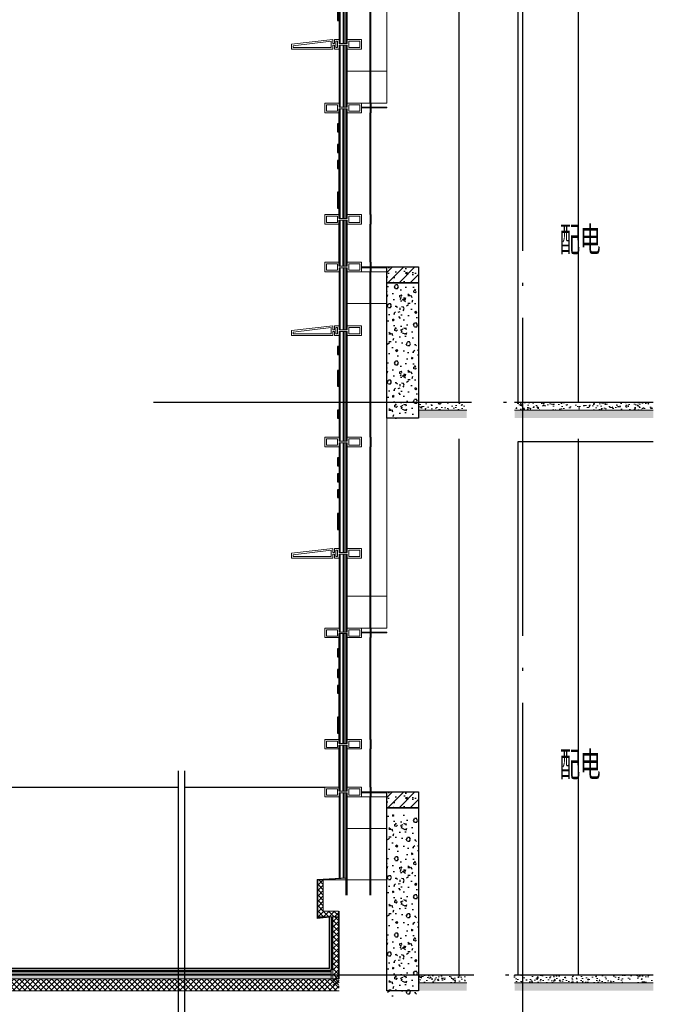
# Model space of a CAD drawing. Extents: x 1147314 to 1218578, y -272074 to -241968.
# Tile 13 of 47: x 1167941 to 1171926, y -262801 to -256612. Entities that reach past the tile are written whole.
import ezdxf

# ---------------------------------------------------------------- set-up
doc = ezdxf.new("R2010")
doc.units = 0
doc.header["$LTSCALE"] = 1000
doc.header["$MEASUREMENT"] = 0
doc.linetypes.add('230303生产综合楼-平面图_t8$0$DOTE', pattern=[2.42, 2, -0.2, 0.02, -0.2])
doc.linetypes.add('DASH', pattern=[0.35, 0.25, -0.1])
for name, color, linetype in [('A-DOOR-FIRE', 4, 'Continuous'), ('A-SECT-SURF', 6, 'Continuous'), ('A-看线', 115, 'Continuous'), ('DIM_SYMB', 3, 'Continuous'), ('DOTE', 1, 'Continuous'), ('LY_MC_section A', 140, 'Continuous'), ('PUB_HATCH', 8, 'Continuous'), ('PUB_TEXT', 7, 'Continuous'), ('SURFACE', 6, 'Continuous'), ('WALL', 255, 'Continuous'), ('墙身保温', 21, 'Continuous'), ('墙身抹灰', 6, 'Continuous')]:
    doc.layers.add(name, color=color, linetype=linetype)
for name, color, linetype, lineweight in [('A-WALL-INSL', 241, 'Continuous', 0), ('WALL-CURT-GLAZ', 120, 'Continuous', 0), ('WALL-CURT-METL', 211, 'Continuous', 0), ('墙身分层线', 253, 'Continuous', 18)]:
    doc.layers.add(name, color=color, linetype=linetype, lineweight=lineweight)
doc.styles.add('_TCH_DIM', font='SIMPLEX', dxfattribs={"bigfont": 'GBCBIG'})

# ---------------------------------------------------------------- blocks, each defined once
blk = doc.blocks.new('A$C38d1714a')
at = {"layer": 'A-WALL-INSL'}
blk.add_lwpolyline([(0, 0), (250, 0), (250, -200), (0, -200)], close=True, dxfattribs=at)
blk = doc.blocks.new('A$C37e4a2ef')
at = {"layer": 'A-看线'}
for points in [[(196, -60), (196, 0)], [(200, -60), (200, 0)]]:
    blk.add_lwpolyline(points, dxfattribs=at)
at = {"layer": 'WALL-CURT-METL'}
for points in [[(140, -60), (50, -60), (50, -35), (0, -35), (0, -60), (-30, -60), (-30, -35), (-40, -35), (-40, -60), (-300, -60), (-300, -30), (-40, 0), (-40, -25), (-30, -25), (-30, 0), (0, 0), (0, -25), (50, -25), (50, 0), (140, 0)], [(-50, -50), (-50, -11.2), (-290, -38.9), (-290, -50)], [(-20, -10), (-10, -10), (-10, -50), (-20, -50)], [(130, -25), (130, -10), (60, -10), (60, -50), (130, -50)]]:
    blk.add_lwpolyline(points, close=True, dxfattribs=at)
blk = doc.blocks.new('A$C42b86bd6')
at = {"layer": 'A-看线'}
for points in [[(286, 0), (286, -60)], [(290, 0), (290, -60)]]:
    blk.add_lwpolyline(points, dxfattribs=at)
at = {"layer": 'WALL-CURT-METL'}
for points in [[(230, -60), (230, 0), (140, 0), (140, -25), (90, -25), (90, 0), (0, 0), (0, -60), (90, -60), (90, -35), (140, -35), (140, -60)], [(80, -25), (80, -10), (10, -10), (10, -50), (80, -50)], [(220, -50), (220, -10), (150, -10), (150, -35), (150, -50)]]:
    blk.add_lwpolyline(points, close=True, dxfattribs=at)
blk = doc.blocks.new('A$Cb5ae1680')
at = {"layer": 'A-看线'}
for points in [[(44, 0), (44, 690)], [(50, 0), (50, 690)], [(196, 25), (196, 665)], [(200, 25), (200, 665)]]:
    blk.add_lwpolyline(points, dxfattribs=at)
at = {"layer": 'LY_MC_section A'}
for points in [[(0, 0), (0, 690)], [(6, 0), (6, 690)], [(25, 0), (25, 690)], [(31, 0), (31, 690)]]:
    blk.add_lwpolyline(points, dxfattribs=at)
blk = doc.blocks.new('A$C071d96ed')
at = {"layer": 'A-看线'}
for points in [[(44, -690), (44, 0)], [(50, -690), (50, 0)], [(196, -665), (196, -25)], [(200, -665), (200, -25)]]:
    blk.add_lwpolyline(points, dxfattribs=at)
at = {"layer": 'WALL-CURT-GLAZ'}
for p, q in [((0, -690), (0, 0)), ((6, -690), (6, 0)), ((25, -690), (25, 0)), ((31, -690), (31, 0))]:
    blk.add_line(p, q, dxfattribs=at)
blk = doc.blocks.new('A$C827e71c0')
at = {"layer": 'A-DOOR-FIRE'}
blk.add_blockref('A$C42b86bd6', (-90, 0), dxfattribs=at)
blk = doc.blocks.new('A$C676a9bbe')
at = {"layer": 'PUB_HATCH'}
h = blk.add_hatch(dxfattribs=at)
h.set_pattern_fill('加气混凝土', color=256, scale=10, style=0)
h.set_pattern_definition([(0, (-1151356.99, 220505.91), (60, 120), [0, -120]), (0, (-1151427.19, 220489.71), (60, 120), [0, -120]), (0, (-1151388.19, 220488.51), (60, 120), [0, -120]), (0, (-1151345.59, 220523.91), (60, 120), [0, -120]), (0, (-1151395.39, 220482.51), (60, 120), [0, -120]), (0, (-1151333.59, 220599.51), (60, 120), [0, -120]), (0, (-1151370.19, 220589.91), (60, 120), [0, -120]), (0, (-1151350.99, 220574.91), (60, 120), [0, -120]), (0, (-1151448.79, 220572.51), (60, 120), [0, -120]), (0, (-1151389.99, 220567.11), (60, 120), [0, -120]), (0, (-1151412.79, 220536.51), (60, 120), [0, -120]), (0, (-1151411.59, 220491.51), (60, 120), [0, -120]), (0, (-1151366.59, 220486.71), (60, 120), [0, -120]), (0, (-1151333.59, 220539.51), (60, 120), [0, -120]), (0, (-1151445.79, 220520.91), (60, 120), [0, -120]), (0, (-1151435.59, 220541.31), (60, 120), [0, -120]), (0, (-1151388.79, 220532.91), (60, 120), [0, -120]), (0, (-1151405.59, 220515.51), (60, 120), [0, -120]), (0, (-1151415.19, 220555.11), (60, 120), [0, -120]), (0, (-1151400.19, 220600.11), (60, 120), [0, -120]), (0, (-1151440.99, 220495.71), (60, 120), [0, -120]), (0, (-1151374.99, 220575.51), (60, 120), [0, -120]), (0, (-1151430.79, 220577.31), (60, 120), [0, -120]), (0, (-1151440.39, 220592.91), (60, 120), [0, -120]), (130.601294, (-1151340.961, 220561.941), (-299.999996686, 360.000001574), [5.268311, -2207.4222]), (18.4349488, (-1151349.532, 220564.227), (299.9999989, 119.9999991), [5.421048, -753.52558]), (90, (-1151349.53, 220559.084), (60, 120), [5.142857, -234.85713]), (161.565051, (-1151344.39, 220557.37), (-300.0000015, 119.99999105), [5.421048, -753.52558]), (53.1301023, (-1151344.39, 220557.37), (60.0000001, 119.99999994), [5.714286, -594.2857]), (135, (-1151339.82, 220496.227), (-60.0000073, 119.9999919), [4.848732, -334.56252]), (45, (-1151346.675, 220496.227), (59.9999996, 119.9999995), [4.848732, -334.56252]), (135, (-1151343.247, 220492.8), (-60.0000073, 119.9999919), [4.848732, -334.56252]), (45, (-1151343.247, 220492.8), (59.9999996, 119.9999995), [4.848732, -334.56252]), (116.565051, (-1151397.53, 220576.8), (-1e-05, 239.999993), [6.388765, -127.7753]), (180, (-1151400.39, 220582.51), (-60, 120), [6.857143, -113.14285]), (63.434949, (-1151410.1, 220576.8), (5e-07, 239.999999), [6.388765, -127.7753]), (116.565051, (-1151407.25, 220571.08), (-1e-05, 239.999993), [6.388765, -127.7753]), (0, (-1151407.25, 220571.08), (60, 120), [6.857143, -113.14285]), (63.434949, (-1151400.39, 220571.08), (5e-07, 239.999999), [6.388765, -127.7753]), (107.102728, (-1151352.3894, 220536.2266), (-179.999993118, 600.000000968), [7.772269, -3256.5805]), (143.972626, (-1151354.675, 220543.655), (-1139.99998555, 839.99999905), [7.772269, -1624.404]), (180, (-1151360.96, 220548.23), (-60, 120), [7.428571, -112.57142]), (36.0273733, (-1151374.675, 220543.655), (1139.999991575, 839.999990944), [7.772269, -1624.404]), (71.5650511, (-1151376.96, 220536.798), (180.00000092, 599.99999897), [7.228063, -751.71856]), (107.102728, (-1151374.675, 220529.3694), (-179.999993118, 600.000000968), [7.772269, -3256.5805]), (143.972626, (-1151368.389, 220524.798), (-1139.99998555, 839.99999905), [7.772269, -1624.404]), (0, (-1151368.39, 220524.8), (60, 120), [7.428571, -112.57142]), (36.0273733, (-1151360.961, 220524.798), (1139.999991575, 839.999990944), [7.772269, -1624.404]), (71.5650511, (-1151354.675, 220529.37), (180.00000092, 599.99999897), [7.228063, -751.71856]), (150.255118, (-1151351.247, 220592.227), (-180.00000043, 119.99999851), [4.607004, -962.86392]), (90, (-1151355.247, 220589.94), (60, 120), [4.571429, -235.42855]), (29.7448813, (-1151355.247, 220589.941), (180.0000001, 119.99999944), [4.607004, -962.86392]), (116.565051, (-1151379.25, 220507.08), (-1e-05, 239.999993), [6.388765, -127.7753]), (168.690067, (-1151382.104, 220512.798), (-540.0000004, 119.99999699), [5.827451, -1217.9371]), (41.1859251, (-1151392.3894, 220509.941), (1499.999990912, 1319.999988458), [6.074369, -2545.1604]), (90, (-1151392.39, 220504.227), (60, 120), [5.714286, -234.2857]), (138.814074, (-1151387.818, 220500.2266), (-1499.999973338, 1320.000008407), [6.074369, -2545.1604]), (16.6992442, (-1151387.818, 220500.2266), (1979.999985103, 599.999993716), [5.96589, -2499.7075]), (60.9453959, (-1151382.1037, 220501.941), (59.99999984, 119.999998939), [5.883217, -2465.0679]), (109.983106, (-1151429.5323, 220557.3694), (-300.00000113, 839.999997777), [6.6884, -2802.4395]), (155.556045, (-1151431.818, 220563.655), (-780.000002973, 359.99999252), [6.904597, -2893.0263]), (24.4439547, (-1151444.3894, 220563.655), (780.00000039, 359.999998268), [6.904597, -2893.0263]), (70.0168934, (-1151446.675, 220557.3694), (300.000000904, 839.999997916), [6.6884, -2802.4395]), (109.983106, (-1151444.3894, 220551.0837), (-300.00000113, 839.999997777), [6.6884, -2802.4395]), (160.016893, (-1151438.104, 220548.798), (-300.00000018, 119.99999453), [6.6884, -1397.8755]), (19.9831065, (-1151438.104, 220548.798), (299.99999835, 119.99999981), [6.6884, -1397.8755]), (70.0168934, (-1151431.818, 220551.0837), (300.000000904, 839.999997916), [6.6884, -2802.4395]), (122.005383, (-1151384.961, 220546.512), (-60.00000805, 119.99999387), [5.390846, -1126.6868]), (18.4349488, (-1151392.96, 220549.37), (299.9999989, 119.9999991), [5.421048, -753.52558]), (90, (-1151392.96, 220544.227), (60, 120), [5.142857, -234.85713]), (161.565051, (-1151387.818, 220542.512), (-300.0000015, 119.99999105), [5.421048, -753.52558]), (54.4623222, (-1151387.818, 220542.512), (419.99999939, 599.9999991), [4.915614, -2059.6423]), (116.565051, (-1151419.82, 220517.37), (-1e-05, 239.999993), [6.388765, -127.7753]), (180, (-1151422.68, 220523.08), (-60, 120), [6.285714, -113.71428]), (59.0362434, (-1151432.389, 220517.369), (60.000000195, 119.99999942), [6.663946, -1392.7644]), (120.963756, (-1151428.961, 220511.655), (-60.0000082, 119.99999449), [6.663946, -1392.7644]), (0, (-1151428.96, 220511.66), (60, 120), [6.285714, -113.71428]), (63.434949, (-1151422.68, 220511.66), (5e-07, 239.999999), [6.388765, -127.7753])])
h.paths.add_polyline_path([(302.8, -100), (302.8, -50), (0, -50), (0, -100)])
h.paths.add_polyline_path([(602.8, -50), (602.8, -100), (1475.6, -100), (1475.6, -50)])
at = {"layer": '墙身分层线'}
h = blk.add_hatch(dxfattribs=at)
h.set_pattern_fill('混凝土', color=256, scale=10)
h.set_pattern_definition([(50, (-1151392.39, 220542.51), (71.7260183, -6.2752135), [7.5, -82.5]), (355, (-1151392.39, 220542.51), (-13.8751334, 75.2192134), [6, -66]), (100.4514, (-1151386.41, 220541.99), (57.850938, 68.9439542), [6.374019, -70.114211]), (46.1842, (-1151392.39, 220562.51), (106.724105, -16.5519014), [11.25, -123.75]), (96.6356, (-1151383.5, 220561.13), (93.466271, 97.411787), [9.561029, -105.1713]), (351.1842, (-1151392.39, 220562.51), (93.466195, 97.41186), [9, -99]), (21, (-1151382.39, 220557.51), (59.6907052, -40.261889), [7.5, -82.5]), (326, (-1151382.39, 220557.51), (24.331533, 72.5150045), [6, -66]), (71.4514, (-1151377.415, 220554.16), (84.022263, 32.2530497), [6.374019, -70.114211]), (37.5, (-1151392.39, 220542.512), (1.21598553, 33.2893854), [0, -65.2, 0, -67, 0, -66.25]), (7.5, (-1151392.39, 220542.512), (26.3069537, 39.4411712), [0, -38.2, 0, -63.7, 0, -25.25]), (327.5, (-1151414.69, 220542.512), (53.3822436, -2.2554872), [0, -25, 0, -78, 0, -103.5]), (317.5, (-1151424.69, 220542.51), (58.318617, 10.0104982), [0, -32.5, 0, -51.8, 0, -73.5])])
h.paths.add_polyline_path([(602.8, 0), (602.8, -50), (1475.6, -50), (1475.6, 0)])
h.paths.add_polyline_path([(302.8, -50), (302.8, 0), (0, 0), (0, -50)])
at = {"layer": 'A-SECT-SURF'}
for points in [[(0, 0), (302.8, 0)], [(602.8, 0), (1475.6, 0)]]:
    blk.add_lwpolyline(points, dxfattribs=at)
at = {"layer": '墙身分层线'}
for p, q in [((302.8, -50), (0, -50)), ((1475.6, -50), (602.8, -50))]:
    blk.add_line(p, q, dxfattribs=at)

msp = doc.modelspace()

# ---------------------------------------------------------------- hatches: boundary and pattern name
at = {"layer": 'PUB_HATCH'}
h = msp.add_hatch(dxfattribs=at)
h.set_pattern_fill('钢筋混凝土', color=256, scale=20, style=0)
h.set_pattern_definition([(45, (-1035146.49, 111402.187), (-35.3553391, 35.3553391), []), (50, (-1035146.49, 111402.19), (143.4520365, -12.550427), [15, -165]), (355, (-1035146.49, 111402.19), (-27.750267, 150.438427), [12, -132]), (100.4514, (-1035134.53, 111401.14), (115.701876, 137.887908), [12.748038, -140.228422]), (46.1842, (-1035146.49, 111442.19), (213.44821, -33.103803), [22.5, -247.5]), (96.6356, (-1035128.7, 111439.43), (186.932541, 194.823574), [19.122058, -210.3426]), (351.1842, (-1035146.49, 111442.19), (186.93239, 194.82372), [18, -198]), (21, (-1035126.49, 111432.19), (119.3814104, -80.523778), [15, -165]), (326, (-1035126.49, 111432.19), (48.663066, 145.030009), [12, -132]), (71.4514, (-1035116.54, 111425.48), (168.044526, 64.506099), [12.748038, -140.228422]), (37.5, (-1035146.49, 111402.187), (2.4319711, 66.5787708), [0, -130.4, 0, -134, 0, -132.5]), (7.5, (-1035146.49, 111402.19), (52.6139075, 78.8823424), [0, -76.4, 0, -127.4, 0, -50.5]), (327.5, (-1035191.09, 111402.187), (106.7644872, -4.5109743), [0, -50, 0, -156, 0, -207]), (317.5, (-1035211.09, 111402.19), (116.637234, 20.0209965), [0, -65, 0, -103.6, 0, -147])])
h.paths.add_polyline_path([(1170250.3, -258166), (1170450.3, -258166), (1170450.3, -258266), (1170250.3, -258266)])
h = msp.add_hatch(dxfattribs=at)
h.set_pattern_fill('加气混凝土', color=256, scale=20, style=0)
h.set_pattern_definition([(0, (-1035075.69, 110927.49), (120, 240), [0, -240]), (0, (-1035216.09, 110895.09), (120, 240), [0, -240]), (0, (-1035138.09, 110892.69), (120, 240), [0, -240]), (0, (-1035052.89, 110963.49), (120, 240), [0, -240]), (0, (-1035152.49, 110880.69), (120, 240), [0, -240]), (0, (-1035028.89, 111114.69), (120, 240), [0, -240]), (0, (-1035102.09, 111095.49), (120, 240), [0, -240]), (0, (-1035063.69, 111065.49), (120, 240), [0, -240]), (0, (-1035259.29, 111060.69), (120, 240), [0, -240]), (0, (-1035141.69, 111049.89), (120, 240), [0, -240]), (0, (-1035187.29, 110988.69), (120, 240), [0, -240]), (0, (-1035184.89, 110898.69), (120, 240), [0, -240]), (0, (-1035094.89, 110889.09), (120, 240), [0, -240]), (0, (-1035028.89, 110994.69), (120, 240), [0, -240]), (0, (-1035253.29, 110957.49), (120, 240), [0, -240]), (0, (-1035232.89, 110998.29), (120, 240), [0, -240]), (0, (-1035139.29, 110981.49), (120, 240), [0, -240]), (0, (-1035172.89, 110946.69), (120, 240), [0, -240]), (0, (-1035192.09, 111025.89), (120, 240), [0, -240]), (0, (-1035162.09, 111115.89), (120, 240), [0, -240]), (0, (-1035243.69, 110907.09), (120, 240), [0, -240]), (0, (-1035111.69, 111066.69), (120, 240), [0, -240]), (0, (-1035223.29, 111070.29), (120, 240), [0, -240]), (0, (-1035242.49, 111101.49), (120, 240), [0, -240]), (130.601294, (-1035043.63, 111039.543), (-599.99999337, 720.00000315), [10.536622, -4414.8444]), (18.4349488, (-1035060.773, 111044.115), (599.9999978, 239.9999982), [10.842096, -1507.05116]), (90, (-1035060.77, 111033.83), (120, 240), [10.285714, -469.71426]), (161.565051, (-1035050.488, 111030.4), (-600.000003, 239.9999821), [10.842096, -1507.05116]), (53.1301023, (-1035050.49, 111030.4), (120.0000002, 239.9999999), [11.428572, -1188.5714]), (135, (-1035041.345, 110908.115), (-120.0000145, 239.9999838), [9.697464, -669.12504]), (45, (-1035055.06, 110908.115), (119.9999992, 239.999999), [9.697464, -669.12504]), (135, (-1035048.2, 110901.26), (-120.0000145, 239.9999838), [9.697464, -669.12504]), (45, (-1035048.2, 110901.26), (119.9999992, 239.999999), [9.697464, -669.12504]), (116.565051, (-1035156.77, 111069.26), (-2e-05, 479.999987), [12.77753, -255.5506]), (180, (-1035162.49, 111080.69), (-120, 240), [13.714286, -226.2857]), (63.434949, (-1035181.92, 111069.26), (1e-06, 479.999998), [12.77753, -255.5506]), (116.565051, (-1035176.2, 111057.83), (-2e-05, 479.999987), [12.77753, -255.5506]), (0, (-1035176.2, 111057.83), (120, 240), [13.714286, -226.2857]), (63.434949, (-1035162.49, 111057.83), (1e-06, 479.999998), [12.77753, -255.5506]), (107.102728, (-1035066.488, 110988.115), (-359.999986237, 1200.000001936), [15.544538, -6513.161]), (143.972626, (-1035071.06, 111002.972), (-2279.9999711, 1679.9999981), [15.544538, -3248.808]), (180, (-1035083.63, 111012.11), (-120, 240), [14.857142, -225.14284]), (36.0273733, (-1035111.06, 111002.972), (2279.99998315, 1679.99998189), [15.544538, -3248.808]), (71.5650511, (-1035115.63, 110989.258), (360.00000185, 1199.99999793), [14.456126, -1503.43712]), (107.102728, (-1035111.059, 110974.4005), (-359.999986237, 1200.000001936), [15.544538, -6513.161]), (143.972626, (-1035098.488, 110965.258), (-2279.9999711, 1679.9999981), [15.544538, -3248.808]), (0, (-1035098.49, 110965.26), (120, 240), [14.857142, -225.14284]), (36.0273733, (-1035083.63, 110965.258), (2279.99998315, 1679.99998189), [15.544538, -3248.808]), (71.5650511, (-1035071.06, 110974.4), (360.00000185, 1199.99999793), [14.456126, -1503.43712]), (150.255118, (-1035064.202, 111100.115), (-360.00000085, 239.99999703), [9.214008, -1925.72784]), (90, (-1035072.2, 111095.54), (120, 240), [9.142858, -470.8571]), (29.7448813, (-1035072.202, 111095.543), (360.0000002, 239.99999888), [9.214008, -1925.72784]), (116.565051, (-1035120.2, 110929.83), (-2e-05, 479.999987), [12.77753, -255.5506]), (168.690067, (-1035125.916, 110941.258), (-1080.0000008, 239.99999398), [11.654902, -2435.8742]), (41.1859251, (-1035146.488, 110935.543), (2999.999981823, 2639.999976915), [12.148738, -5090.3208]), (90, (-1035146.49, 110924.11), (120, 240), [11.428572, -468.5714]), (138.814074, (-1035137.345, 110916.115), (-2999.999946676, 2640.000016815), [12.148738, -5090.3208]), (16.6992442, (-1035137.345, 110916.115), (3959.999970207, 1199.99998743), [11.93178, -4999.415]), (60.9453959, (-1035125.916, 110919.543), (119.99999968, 239.99999788), [11.766434, -4930.1358]), (109.983106, (-1035220.773, 111030.401), (-600.00000226, 1679.999995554), [13.3768, -5604.879]), (155.556045, (-1035225.345, 111042.972), (-1560.000005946, 719.99998504), [13.809194, -5786.0526]), (24.4439547, (-1035250.488, 111042.972), (1560.00000078, 719.999996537), [13.809194, -5786.0526]), (70.0168934, (-1035255.059, 111030.401), (600.00000181, 1679.99999583), [13.3768, -5604.879]), (109.983106, (-1035250.488, 111017.829), (-600.00000226, 1679.999995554), [13.3768, -5604.879]), (160.016893, (-1035237.916, 111013.258), (-600.00000035, 239.99998907), [13.3768, -2795.751]), (19.9831065, (-1035237.916, 111013.258), (599.9999967, 239.99999962), [13.3768, -2795.751]), (70.0168934, (-1035225.345, 111017.829), (600.00000181, 1679.99999583), [13.3768, -5604.879]), (122.005383, (-1035131.63, 111008.686), (-120.0000161, 239.99998775), [10.781693, -2253.3736]), (18.4349488, (-1035147.63, 111014.4), (599.9999978, 239.9999982), [10.842096, -1507.05116]), (90, (-1035147.63, 111004.11), (120, 240), [10.285714, -469.71426]), (161.565051, (-1035137.345, 111000.686), (-600.000003, 239.9999821), [10.842096, -1507.05116]), (54.4623222, (-1035137.345, 111000.686), (839.99999878, 1199.9999982), [9.831228, -4119.2846]), (116.565051, (-1035201.34, 110950.4), (-2e-05, 479.999987), [12.77753, -255.5506]), (180, (-1035207.06, 110961.83), (-120, 240), [12.571428, -227.42856]), (59.0362434, (-1035226.488, 110950.4), (120.0000004, 239.99999884), [13.32789, -2785.5288]), (120.963756, (-1035219.63, 110938.972), (-120.0000164, 239.99998898), [13.32789, -2785.5288]), (0, (-1035219.63, 110938.97), (120, 240), [12.571428, -227.42856]), (63.434949, (-1035207.06, 110938.97), (1e-06, 479.999998), [12.77753, -255.5506])])
h.paths.add_polyline_path([(1170250.3, -258266), (1170450.3, -258266), (1170450.3, -259116), (1170250.3, -259116)])
h = msp.add_hatch(dxfattribs=at)
h.set_pattern_fill('钢筋混凝土', color=256, scale=20, style=0)
h.set_pattern_definition([(45, (-1035146.49, 108102.184), (-35.3553391, 35.3553391), []), (50, (-1035146.49, 108102.18), (143.4520365, -12.550427), [15, -165]), (355, (-1035146.49, 108102.18), (-27.750267, 150.438427), [12, -132]), (100.4514, (-1035134.53, 108101.14), (115.701876, 137.887908), [12.748038, -140.228422]), (46.1842, (-1035146.49, 108142.18), (213.44821, -33.103803), [22.5, -247.5]), (96.6356, (-1035128.7, 108139.43), (186.932541, 194.823574), [19.122058, -210.3426]), (351.1842, (-1035146.49, 108142.18), (186.93239, 194.82372), [18, -198]), (21, (-1035126.49, 108132.18), (119.3814104, -80.523778), [15, -165]), (326, (-1035126.49, 108132.18), (48.663066, 145.030009), [12, -132]), (71.4514, (-1035116.54, 108125.47), (168.044526, 64.506099), [12.748038, -140.228422]), (37.5, (-1035146.49, 108102.184), (2.4319711, 66.5787708), [0, -130.4, 0, -134, 0, -132.5]), (7.5, (-1035146.49, 108102.184), (52.6139075, 78.8823424), [0, -76.4, 0, -127.4, 0, -50.5]), (327.5, (-1035191.09, 108102.184), (106.7644872, -4.5109743), [0, -50, 0, -156, 0, -207]), (317.5, (-1035211.09, 108102.18), (116.637234, 20.0209965), [0, -65, 0, -103.6, 0, -147])])
h.paths.add_polyline_path([(1170250.3, -261466), (1170450.3, -261466), (1170450.3, -261566), (1170250.3, -261566)])
h = msp.add_hatch(dxfattribs=at)
h.set_pattern_fill('加气混凝土', color=256, scale=20, style=0)
h.set_pattern_definition([(0, (-1035075.7, 107332.48), (120, 240), [0, -240]), (0, (-1035216.1, 107300.08), (120, 240), [0, -240]), (0, (-1035138.1, 107297.68), (120, 240), [0, -240]), (0, (-1035052.9, 107368.48), (120, 240), [0, -240]), (0, (-1035152.5, 107285.68), (120, 240), [0, -240]), (0, (-1035028.9, 107519.68), (120, 240), [0, -240]), (0, (-1035102.1, 107500.48), (120, 240), [0, -240]), (0, (-1035063.7, 107470.48), (120, 240), [0, -240]), (0, (-1035259.3, 107465.68), (120, 240), [0, -240]), (0, (-1035141.7, 107454.88), (120, 240), [0, -240]), (0, (-1035187.3, 107393.68), (120, 240), [0, -240]), (0, (-1035184.9, 107303.68), (120, 240), [0, -240]), (0, (-1035094.9, 107294.08), (120, 240), [0, -240]), (0, (-1035028.9, 107399.68), (120, 240), [0, -240]), (0, (-1035253.3, 107362.48), (120, 240), [0, -240]), (0, (-1035232.9, 107403.28), (120, 240), [0, -240]), (0, (-1035139.3, 107386.48), (120, 240), [0, -240]), (0, (-1035172.9, 107351.68), (120, 240), [0, -240]), (0, (-1035192.1, 107430.88), (120, 240), [0, -240]), (0, (-1035162.1, 107520.88), (120, 240), [0, -240]), (0, (-1035243.7, 107312.08), (120, 240), [0, -240]), (0, (-1035111.7, 107471.68), (120, 240), [0, -240]), (0, (-1035223.3, 107475.28), (120, 240), [0, -240]), (0, (-1035242.5, 107506.48), (120, 240), [0, -240]), (130.601294, (-1035043.634, 107444.534), (-599.99999337, 720.00000315), [10.536622, -4414.8444]), (18.4349488, (-1035060.777, 107449.106), (599.9999978, 239.9999982), [10.842096, -1507.05116]), (90, (-1035060.78, 107438.82), (120, 240), [10.285714, -469.71426]), (161.565051, (-1035050.49, 107435.39), (-600.000003, 239.9999821), [10.842096, -1507.05116]), (53.1301023, (-1035050.49, 107435.39), (120.0000002, 239.9999999), [11.428572, -1188.5714]), (135, (-1035041.35, 107313.11), (-120.0000145, 239.9999838), [9.697464, -669.12504]), (45, (-1035055.06, 107313.11), (119.9999992, 239.999999), [9.697464, -669.12504]), (135, (-1035048.21, 107306.25), (-120.0000145, 239.9999838), [9.697464, -669.12504]), (45, (-1035048.21, 107306.25), (119.9999992, 239.999999), [9.697464, -669.12504]), (116.565051, (-1035156.78, 107474.25), (-2e-05, 479.999987), [12.77753, -255.5506]), (180, (-1035162.5, 107485.68), (-120, 240), [13.714286, -226.2857]), (63.434949, (-1035181.92, 107474.25), (1e-06, 479.999998), [12.77753, -255.5506]), (116.565051, (-1035176.2, 107462.82), (-2e-05, 479.999987), [12.77753, -255.5506]), (0, (-1035176.2, 107462.82), (120, 240), [13.714286, -226.2857]), (63.434949, (-1035162.5, 107462.82), (1e-06, 479.999998), [12.77753, -255.5506]), (107.102728, (-1035066.4915, 107393.106), (-359.999986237, 1200.000001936), [15.544538, -6513.161]), (143.972626, (-1035071.063, 107407.963), (-2279.9999711, 1679.9999981), [15.544538, -3248.808]), (180, (-1035083.63, 107417.1), (-120, 240), [14.857142, -225.14284]), (36.0273733, (-1035111.063, 107407.963), (2279.99998315, 1679.99998189), [15.544538, -3248.808]), (71.5650511, (-1035115.634, 107394.25), (360.00000185, 1199.99999793), [14.456126, -1503.43712]), (107.102728, (-1035111.063, 107379.3915), (-359.999986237, 1200.000001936), [15.544538, -6513.161]), (143.972626, (-1035098.492, 107370.249), (-2279.9999711, 1679.9999981), [15.544538, -3248.808]), (0, (-1035098.5, 107370.25), (120, 240), [14.857142, -225.14284]), (36.0273733, (-1035083.634, 107370.249), (2279.99998315, 1679.99998189), [15.544538, -3248.808]), (71.5650511, (-1035071.063, 107379.39), (360.00000185, 1199.99999793), [14.456126, -1503.43712]), (150.255118, (-1035064.206, 107505.106), (-360.00000085, 239.99999703), [9.214008, -1925.72784]), (90, (-1035072.2, 107500.53), (120, 240), [9.142858, -470.8571]), (29.7448813, (-1035072.206, 107500.534), (360.0000002, 239.99999888), [9.214008, -1925.72784]), (116.565051, (-1035120.2, 107334.82), (-2e-05, 479.999987), [12.77753, -255.5506]), (168.690067, (-1035125.92, 107346.249), (-1080.0000008, 239.99999398), [11.654902, -2435.8742]), (41.1859251, (-1035146.492, 107340.534), (2999.999981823, 2639.999976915), [12.148738, -5090.3208]), (90, (-1035146.49, 107329.1), (120, 240), [11.428572, -468.5714]), (138.814074, (-1035137.349, 107321.106), (-2999.999946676, 2640.000016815), [12.148738, -5090.3208]), (16.6992442, (-1035137.349, 107321.106), (3959.999970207, 1199.99998743), [11.93178, -4999.415]), (60.9453959, (-1035125.92, 107324.534), (119.99999968, 239.99999788), [11.766434, -4930.1358]), (109.983106, (-1035220.777, 107435.392), (-600.00000226, 1679.999995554), [13.3768, -5604.879]), (155.556045, (-1035225.349, 107447.963), (-1560.000005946, 719.99998504), [13.809194, -5786.0526]), (24.4439547, (-1035250.492, 107447.963), (1560.00000078, 719.999996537), [13.809194, -5786.0526]), (70.0168934, (-1035255.063, 107435.392), (600.00000181, 1679.99999583), [13.3768, -5604.879]), (109.983106, (-1035250.492, 107422.82), (-600.00000226, 1679.999995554), [13.3768, -5604.879]), (160.016893, (-1035237.92, 107418.249), (-600.00000035, 239.99998907), [13.3768, -2795.751]), (19.9831065, (-1035237.92, 107418.249), (599.9999967, 239.99999962), [13.3768, -2795.751]), (70.0168934, (-1035225.349, 107422.82), (600.00000181, 1679.99999583), [13.3768, -5604.879]), (122.005383, (-1035131.634, 107413.677), (-120.0000161, 239.99998775), [10.781693, -2253.3736]), (18.4349488, (-1035147.634, 107419.39), (599.9999978, 239.9999982), [10.842096, -1507.05116]), (90, (-1035147.63, 107409.1), (120, 240), [10.285714, -469.71426]), (161.565051, (-1035137.35, 107405.677), (-600.000003, 239.9999821), [10.842096, -1507.05116]), (54.4623222, (-1035137.349, 107405.677), (839.99999878, 1199.9999982), [9.831228, -4119.2846]), (116.565051, (-1035201.35, 107355.4), (-2e-05, 479.999987), [12.77753, -255.5506]), (180, (-1035207.06, 107366.82), (-120, 240), [12.571428, -227.42856]), (59.0362434, (-1035226.492, 107355.392), (120.0000004, 239.99999884), [13.32789, -2785.5288]), (120.963756, (-1035219.634, 107343.963), (-120.0000164, 239.99998898), [13.32789, -2785.5288]), (0, (-1035219.63, 107343.96), (120, 240), [12.571428, -227.42856]), (63.434949, (-1035207.06, 107343.96), (1e-06, 479.999998), [12.77753, -255.5506])])
h.paths.add_polyline_path([(1170250.3, -261606), (1170450.3, -261606), (1170451.7, -262756), (1170251.7, -262756)])
at = {"layer": '墙身保温'}
h = msp.add_hatch(dxfattribs=at)
h.set_pattern_fill('ANSI37', color=256, scale=15, style=0)
h.set_pattern_definition([(45, (0, 0), (-16.83798023, 16.83798023), []), (135, (0, 0), (-16.83798023, -16.83798023), [])])
h.paths.add_polyline_path([(1169850.3, -262216), (1169850.3, -262019), (1169815.3, -262019), (1169815.3, -262216), (1169815.3, -262251), (1169945.3, -262251), (1169945.3, -262216)])
h = msp.add_hatch(dxfattribs=at)
h.set_pattern_fill('ANSI37', color=256, scale=15, style=0)
h.set_pattern_definition([(45, (13482.907, -42205.29), (-16.83798023, 16.83798023), []), (135, (13482.907, -42205.29), (-16.83798023, -16.83798023), [])])
h.paths.add_polyline_path([(1169910.3, -262251), (1169945.3, -262251), (1169945.3, -262681), (1169910.3, -262681)])

# ---------------------------------------------------------------- linework, layer by layer
at = {"layer": 'A-WALL-INSL'}
for points in [[(1170150.3, -255816.1), (1170150.3, -256936.1), (1170250.3, -256936.1), (1170250.3, -255816.1)], [(1170250.3, -259016.1), (1170250.3, -258396.1), (1170150.3, -258396.1), (1170150.3, -259016.1)], [(1170150.3, -259016), (1170150.3, -260236), (1170250.3, -260236), (1170250.3, -259016)], [(1170250.3, -262116), (1170250.3, -261696), (1170150.3, -261696), (1170150.3, -262116)], [(1169850.3, -262116), (1169850.3, -262019)], [(1169850.3, -262019), (1170250.3, -262019)]]:
    msp.add_lwpolyline(points, dxfattribs=at)
at = {"layer": 'A-看线'}
for p, q in [((1171453.1, -256046), (1171453.1, -259016)), ((1171453.2, -259246), (1171453.2, -262616.1))]:
    msp.add_line(p, q, dxfattribs=at)
for points in [[(1170703.2, -256046), (1170703.2, -259016)], [(1169994.3, -257161.1), (1169994.3, -256771.1)], [(1170000.3, -257161.1), (1170000.3, -256771.1)], [(1170146.3, -257136.1), (1170146.3, -256796.1)], [(1170150.3, -257136.1), (1170150.3, -256796.1)], [(1169994.3, -258161.1), (1169994.3, -257871.1)], [(1170000.3, -258161.1), (1170000.3, -257871.1)], [(1170146.3, -258136.1), (1170146.3, -257896.1)], [(1170150.3, -258136.1), (1170150.3, -257896.1)], [(1169994.3, -258561.1), (1169994.3, -258171.1)], [(1170000.3, -258561.1), (1170000.3, -258171.1)], [(1170146.3, -258536.1), (1170146.3, -258196.1)], [(1170150.3, -258536.1), (1170150.3, -258196.1)], [(1169994.3, -259016.1), (1169994.3, -258571.1)], [(1170000.3, -259016.1), (1170000.3, -258571.1)], [(1170146.3, -259016.1), (1170146.3, -258596.1)], [(1170150.3, -259016.1), (1170150.3, -258596.1)], [(1169994.3, -259261), (1169994.3, -259016)], [(1170000.3, -259261), (1170000.3, -259016)], [(1170146.3, -259236), (1170146.3, -259016)], [(1170150.3, -259236), (1170150.3, -259016)], [(1170703.2, -259246), (1170703.2, -262616.1)], [(1169994.3, -260461), (1169994.3, -259971)], [(1170000.3, -260461), (1170000.3, -259971)], [(1170146.3, -260436), (1170146.3, -259996)], [(1170150.3, -260436), (1170150.3, -259996)], [(1169994.3, -261461), (1169994.3, -261171)], [(1170000.3, -261461), (1170000.3, -261171)], [(1170146.3, -261436), (1170146.3, -261196)], [(1170150.3, -261436), (1170150.3, -261196)], [(1165573.4, -261436), (1169860.3, -261436)], [(1169994.3, -262116), (1169994.3, -261471)], [(1170000.3, -262116), (1170000.3, -261471)], [(1170146.3, -262116), (1170146.3, -261496)], [(1170150.3, -262116), (1170150.3, -261496)], [(1169994.3, -262116), (1169994.3, -262116)], [(1169994.3, -262116), (1169994.3, -262116)], [(1170000.3, -262116), (1170000.3, -262116)], [(1170000.3, -262116), (1170000.3, -262116)]]:
    msp.add_lwpolyline(points, dxfattribs=at)
at = {"layer": 'DOTE', "linetype": '230303生产综合楼-平面图_t8$0$DOTE'}
msp.add_line((1171103.2, -243965.3), (1171103.2, -270637.6), dxfattribs=at)
for points in [[(1168783, -259016), (1171925.9, -259016)], [(1163956.8, -262616), (1171925.9, -262616)]]:
    msp.add_lwpolyline(points, dxfattribs=at)
at = {"layer": 'LY_MC_section A', "color": 41}
for points in [[(1169950.3, -256516.1), (1169940.3, -256516.1), (1169940.3, -256616.1), (1169950.3, -256616.1)], [(1169950.3, -257266.1), (1169940.3, -257266.1), (1169940.3, -257316.1), (1169950.3, -257316.1)], [(1169950.3, -257396.1), (1169940.3, -257396.1), (1169940.3, -257446.1), (1169950.3, -257446.1)], [(1169950.3, -257496.1), (1169940.3, -257496.1), (1169940.3, -257546.1), (1169950.3, -257546.1)], [(1169950.3, -257696.1), (1169940.3, -257696.1), (1169940.3, -257796.1), (1169950.3, -257796.1)], [(1169950.3, -258666.1), (1169940.3, -258666.1), (1169940.3, -258716.1), (1169950.3, -258716.1)], [(1169950.3, -258816.1), (1169940.3, -258816.1), (1169940.3, -258916.1), (1169950.3, -258916.1)], [(1169950.3, -259066), (1169940.3, -259066), (1169940.3, -259116), (1169950.3, -259116)], [(1169950.3, -259366), (1169940.3, -259366), (1169940.3, -259416), (1169950.3, -259416)], [(1169950.3, -259466), (1169940.3, -259466), (1169940.3, -259516), (1169950.3, -259516)], [(1169950.3, -259566), (1169940.3, -259566), (1169940.3, -259616), (1169950.3, -259616)], [(1169950.3, -259716), (1169940.3, -259716), (1169940.3, -259816), (1169950.3, -259816)], [(1169950.3, -260566), (1169940.3, -260566), (1169940.3, -260616), (1169950.3, -260616)], [(1169950.3, -260696), (1169940.3, -260696), (1169940.3, -260746), (1169950.3, -260746)], [(1169950.3, -260796), (1169940.3, -260796), (1169940.3, -260846), (1169950.3, -260846)], [(1169950.3, -260996), (1169940.3, -260996), (1169940.3, -261096), (1169950.3, -261096)]]:
    msp.add_lwpolyline(points, close=True, dxfattribs=at)
at = {"layer": 'LY_MC_section A'}
for points in [[(1169950.3, -258161.1), (1169950.3, -257871.1)], [(1169956.3, -258161.1), (1169956.3, -257871.1)], [(1169975.3, -258161.1), (1169975.3, -257871.1)], [(1169981.3, -258161.1), (1169981.3, -257871.1)], [(1169950.3, -261461), (1169950.3, -261171)], [(1169956.3, -261461), (1169956.3, -261171)], [(1169975.3, -261461), (1169975.3, -261171)], [(1169981.3, -261461), (1169981.3, -261171)]]:
    msp.add_lwpolyline(points, dxfattribs=at)
at = {"layer": 'WALL'}
for points in [[(1170250.3, -258166), (1170450.3, -258166), (1170450.3, -258266), (1170250.3, -258266)], [(1170250.3, -258266), (1170450.3, -258266), (1170450.3, -259116), (1170250.3, -259116)], [(1170250.3, -261466), (1170450.3, -261466), (1170450.3, -261566), (1170250.3, -261566)], [(1170250.3, -261566), (1170450.3, -261566), (1170450.3, -262716), (1170250.3, -262716)]]:
    msp.add_lwpolyline(points, close=True, dxfattribs=at)
at = {"layer": 'WALL-CURT-GLAZ'}
for p, q in [((1169950.3, -257161.1), (1169950.3, -256771.1)), ((1169956.3, -257161.1), (1169956.3, -256771.1)), ((1169975.3, -257161.1), (1169975.3, -256771.1)), ((1169981.3, -257161.1), (1169981.3, -256771.1)), ((1169950.3, -258561.1), (1169950.3, -258171.1)), ((1169956.3, -258561.1), (1169956.3, -258171.1)), ((1169975.3, -258561.1), (1169975.3, -258171.1)), ((1169981.3, -258561.1), (1169981.3, -258171.1)), ((1169950.3, -259016.1), (1169950.3, -258571.1)), ((1169956.3, -259016.1), (1169956.3, -258571.1)), ((1169975.3, -259016.1), (1169975.3, -258571.1)), ((1169981.3, -259016.1), (1169981.3, -258571.1)), ((1169950.3, -259261), (1169950.3, -259016)), ((1169956.3, -259261), (1169956.3, -259016)), ((1169975.3, -259261), (1169975.3, -259016)), ((1169981.3, -259261), (1169981.3, -259016)), ((1169950.3, -260461), (1169950.3, -259971)), ((1169956.3, -260461), (1169956.3, -259971)), ((1169975.3, -260461), (1169975.3, -259971)), ((1169981.3, -260461), (1169981.3, -259971)), ((1169950.3, -262009), (1169950.3, -261471)), ((1169956.3, -262008.6), (1169956.3, -261471)), ((1169975.3, -262007.5), (1169975.3, -261471)), ((1169981.3, -262007.2), (1169981.3, -261471))]:
    msp.add_line(p, q, dxfattribs=at)
for points in [[(1170090.3, -257161), (1170250.6, -257161), (1170250.6, -257166), (1170090.3, -257166)], [(1170146.3, -257166), (1170150.3, -257166), (1170150.3, -258166), (1170146.3, -258166)], [(1170090.6, -258166), (1170250.6, -258166), (1170250.6, -258171), (1170090.6, -258171)], [(1170090.3, -260461), (1170250.6, -260461), (1170250.6, -260466), (1170090.3, -260466)], [(1170146.3, -260466), (1170150.3, -260466), (1170150.3, -261466), (1170146.3, -261466)], [(1170090.6, -261466), (1170250.6, -261466), (1170250.6, -261471), (1170090.6, -261471)]]:
    msp.add_lwpolyline(points, close=True, dxfattribs=at)
for points in [[(1170000.3, -262006), (1169812.3, -262016), (1169812.3, -262261.6), (1169890.3, -262254.1)], [(1170000.3, -262009), (1169815.3, -262019), (1169815.3, -262258.2), (1169890.3, -262251)]]:
    msp.add_lwpolyline(points, dxfattribs=at)
at = {"layer": '墙身分层线'}
for p, q in [((1169945.3, -262641), (1169945.3, -262216)), ((1169950.3, -262641), (1169950.3, -262216)), ((1169900.3, -262641), (1169900.3, -262251)), ((1169910.3, -262641), (1169910.3, -262251))]:
    msp.add_line(p, q, dxfattribs=at)
msp.add_lwpolyline([(1169850.3, -262216), (1169850.3, -262019), (1169815.3, -262019), (1169815.3, -262216), (1169815.3, -262251), (1169945.3, -262251), (1169945.3, -262216)], close=True, dxfattribs=at)
at = {"layer": '墙身分层线', "color": 6, "linetype": 'DASH', "ltscale": 0.1, "const_width": 10}
msp.add_lwpolyline([(1169905.3, -262216), (1169905.3, -262216)], dxfattribs=at)
at = {"layer": '墙身抹灰'}
msp.add_line((1169890.3, -262576), (1169890.3, -262251), dxfattribs=at)
for points in [[(1171925.9, -256066), (1171073.2, -256066), (1171073.2, -259016)], [(1171925.9, -259266), (1171073.2, -259266), (1171073.2, -262616)]]:
    msp.add_lwpolyline(points, dxfattribs=at)

# ---------------------------------------------------------------- block references
at = {"layer": 'A-DOOR-FIRE'}
for name, p in [('A$C37e4a2ef', (1169950.3, -256736.1)), ('A$C42b86bd6', (1169860.3, -257136.1)), ('A$C37e4a2ef', (1169950.3, -258536.1)), ('A$C37e4a2ef', (1169950.3, -258536.1)), ('A$C827e71c0', (1169950.3, -259236)), ('A$C37e4a2ef', (1169950.3, -259936)), ('A$C42b86bd6', (1169860.3, -260436))]:
    msp.add_blockref(name, p, dxfattribs=at)
at = {"layer": 'DIM_SYMB'}
for p in [(1170450.3, -259016), (1170450.3, -262616.1)]:
    msp.add_blockref('A$C676a9bbe', p, dxfattribs=at)
at = {"layer": 'LY_MC_section A'}
for p in [(1169860.3, -257836.1), (1169860.3, -258136.1), (1169860.3, -261136), (1169860.3, -261436)]:
    msp.add_blockref('A$C42b86bd6', p, dxfattribs=at)
at = {"layer": 'SURFACE'}
for name, p in [('A$C071d96ed', (1169950.3, -256071.1)), ('A$C38d1714a', (1170000.3, -256936.1)), ('A$Cb5ae1680', (1169950.3, -257861.1)), ('A$C38d1714a', (1170000.3, -258196.1)), ('A$C071d96ed', (1169950.3, -259271)), ('A$C38d1714a', (1170000.3, -260236)), ('A$Cb5ae1680', (1169950.3, -261161)), ('A$C38d1714a', (1170000.3, -261496))]:
    msp.add_blockref(name, p, dxfattribs=at)

# ---------------------------------------------------------------- texts
at = {"layer": 'PUB_TEXT', "style": '_TCH_DIM'}
for p in [(1171337.2, -258088), (1171337.2, -261388)]:
    msp.add_text('配电', height=178.72, dxfattribs=at).set_placement(p)

# ---------------------------------------------------------------- next in the draw order: wipeouts: each hides what was drawn before it
msp.add_wipeout([(1168978.4, -261333.4), (1168978.4, -270852.7), (1168938.4, -270852.7), (1168938.4, -261333.4)]).dxf.layer = 'DIM_SYMB'

# ---------------------------------------------------------------- next in the draw order: hatches: boundary and pattern name
at = {"layer": 'PUB_HATCH'}
h = msp.add_hatch(dxfattribs=at)
h.set_pattern_fill('加气混凝土', color=256, scale=10, style=0)
h.set_pattern_definition([(0, (13091.75, -42201.91), (60, 120), [0, -120]), (0, (13021.55, -42218.11), (60, 120), [0, -120]), (0, (13060.55, -42219.31), (60, 120), [0, -120]), (0, (13103.15, -42183.91), (60, 120), [0, -120]), (0, (13053.35, -42225.31), (60, 120), [0, -120]), (0, (13115.15, -42108.31), (60, 120), [0, -120]), (0, (13078.55, -42117.91), (60, 120), [0, -120]), (0, (13097.75, -42132.91), (60, 120), [0, -120]), (0, (12999.95, -42135.31), (60, 120), [0, -120]), (0, (13058.75, -42140.71), (60, 120), [0, -120]), (0, (13035.95, -42171.31), (60, 120), [0, -120]), (0, (13037.15, -42216.31), (60, 120), [0, -120]), (0, (13082.15, -42221.11), (60, 120), [0, -120]), (0, (13115.15, -42168.31), (60, 120), [0, -120]), (0, (13002.95, -42186.91), (60, 120), [0, -120]), (0, (13013.15, -42166.51), (60, 120), [0, -120]), (0, (13059.95, -42174.91), (60, 120), [0, -120]), (0, (13043.15, -42192.31), (60, 120), [0, -120]), (0, (13033.55, -42152.71), (60, 120), [0, -120]), (0, (13048.55, -42107.71), (60, 120), [0, -120]), (0, (13007.75, -42212.11), (60, 120), [0, -120]), (0, (13073.75, -42132.31), (60, 120), [0, -120]), (0, (13017.95, -42130.51), (60, 120), [0, -120]), (0, (13008.35, -42114.91), (60, 120), [0, -120]), (130.601294, (13107.7774, -42145.879), (-299.999996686, 360.000001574), [5.268311, -2207.4222]), (18.4349488, (13099.206, -42143.594), (299.9999989, 119.9999991), [5.421048, -753.52558]), (90, (13099.206, -42148.736), (60, 120), [5.142857, -234.85713]), (161.565051, (13104.349, -42150.45), (-300.0000015, 119.99999105), [5.421048, -753.52558]), (53.1301023, (13104.35, -42150.45), (60.0000001, 119.99999994), [5.714286, -594.2857]), (135, (13108.92, -42211.594), (-60.0000073, 119.9999919), [4.848732, -334.56252]), (45, (13102.063, -42211.594), (59.9999996, 119.9999995), [4.848732, -334.56252]), (135, (13105.49, -42215.022), (-60.0000073, 119.9999919), [4.848732, -334.56252]), (45, (13105.49, -42215.022), (59.9999996, 119.9999995), [4.848732, -334.56252]), (116.565051, (13051.21, -42131.02), (-1e-05, 239.999993), [6.388765, -127.7753]), (180, (13048.35, -42125.31), (-60, 120), [6.857143, -113.14285]), (63.434949, (13038.63, -42131.02), (5e-07, 239.999999), [6.388765, -127.7753]), (116.565051, (13041.49, -42136.74), (-1e-05, 239.999993), [6.388765, -127.7753]), (0, (13041.49, -42136.74), (60, 120), [6.857143, -113.14285]), (63.434949, (13048.35, -42136.74), (5e-07, 239.999999), [6.388765, -127.7753]), (107.102728, (13096.349, -42171.5936), (-179.999993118, 600.000000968), [7.772269, -3256.5805]), (143.972626, (13094.063, -42164.165), (-1139.99998555, 839.99999905), [7.772269, -1624.404]), (180, (13087.78, -42159.59), (-60, 120), [7.428571, -112.57142]), (36.0273733, (13074.063, -42164.165), (1139.999991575, 839.999990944), [7.772269, -1624.404]), (71.5650511, (13071.777, -42171.022), (180.00000092, 599.99999897), [7.228063, -751.71856]), (107.102728, (13074.063, -42178.4507), (-179.999993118, 600.000000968), [7.772269, -3256.5805]), (143.972626, (13080.349, -42183.022), (-1139.99998555, 839.99999905), [7.772269, -1624.404]), (0, (13080.35, -42183.02), (60, 120), [7.428571, -112.57142]), (36.0273733, (13087.777, -42183.022), (1139.999991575, 839.999990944), [7.772269, -1624.404]), (71.5650511, (13094.063, -42178.45), (180.00000092, 599.99999897), [7.228063, -751.71856]), (150.255118, (13097.492, -42115.594), (-180.00000043, 119.99999851), [4.607004, -962.86392]), (90, (13093.49, -42117.88), (60, 120), [4.571429, -235.42855]), (29.7448813, (13093.492, -42117.88), (180.0000001, 119.99999944), [4.607004, -962.86392]), (116.565051, (13069.49, -42200.74), (-1e-05, 239.999993), [6.388765, -127.7753]), (168.690067, (13066.635, -42195.022), (-540.0000004, 119.99999699), [5.827451, -1217.9371]), (41.1859251, (13056.349, -42197.879), (1499.999990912, 1319.999988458), [6.074369, -2545.1604]), (90, (13056.35, -42203.594), (60, 120), [5.714286, -234.2857]), (138.814074, (13060.92, -42207.5936), (-1499.999973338, 1320.000008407), [6.074369, -2545.1604]), (16.6992442, (13060.92, -42207.5936), (1979.999985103, 599.999993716), [5.96589, -2499.7075]), (60.9453959, (13066.6345, -42205.879), (59.99999984, 119.999998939), [5.883217, -2465.0679]), (109.983106, (13019.206, -42150.4507), (-300.00000113, 839.999997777), [6.6884, -2802.4395]), (155.556045, (13016.92, -42144.165), (-780.000002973, 359.99999252), [6.904597, -2893.0263]), (24.4439547, (13004.349, -42144.165), (780.00000039, 359.999998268), [6.904597, -2893.0263]), (70.0168934, (13002.063, -42150.4507), (300.000000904, 839.999997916), [6.6884, -2802.4395]), (109.983106, (13004.349, -42156.7364), (-300.00000113, 839.999997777), [6.6884, -2802.4395]), (160.016893, (13010.635, -42159.022), (-300.00000018, 119.99999453), [6.6884, -1397.8755]), (19.9831065, (13010.635, -42159.022), (299.99999835, 119.99999981), [6.6884, -1397.8755]), (70.0168934, (13016.92, -42156.7364), (300.000000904, 839.999997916), [6.6884, -2802.4395]), (122.005383, (13063.777, -42161.308), (-60.00000805, 119.99999387), [5.390846, -1126.6868]), (18.4349488, (13055.777, -42158.45), (299.9999989, 119.9999991), [5.421048, -753.52558]), (90, (13055.78, -42163.594), (60, 120), [5.142857, -234.85713]), (161.565051, (13060.92, -42165.308), (-300.0000015, 119.99999105), [5.421048, -753.52558]), (54.4623222, (13060.92, -42165.308), (419.99999939, 599.9999991), [4.915614, -2059.6423]), (116.565051, (13028.92, -42190.45), (-1e-05, 239.999993), [6.388765, -127.7753]), (180, (13026.06, -42184.74), (-60, 120), [6.285714, -113.71428]), (59.0362434, (13016.349, -42190.451), (60.000000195, 119.99999942), [6.663946, -1392.7644]), (120.963756, (13019.777, -42196.165), (-60.0000082, 119.99999449), [6.663946, -1392.7644]), (0, (13019.78, -42196.16), (60, 120), [6.285714, -113.71428]), (63.434949, (13026.06, -42196.16), (5e-07, 239.999999), [6.388765, -127.7753])])
h.paths.add_polyline_path([(1165823.4, -262611), (1165823.4, -262641), (1169900.3, -262641), (1169900.3, -262611)])
at = {"layer": '墙身保温'}
h = msp.add_hatch(dxfattribs=at)
h.set_pattern_fill('ANSI37', color=256, scale=15, style=0)
h.set_pattern_definition([(45, (13056.349, -42165.308), (-16.83798023, 16.83798023), []), (135, (13056.349, -42165.308), (-16.83798023, -16.83798023), [])])
h.paths.add_polyline_path([(1169950.3, -262716), (1169950.3, -262641), (1165773.4, -262641), (1165773.4, -262716)])
at = {"layer": '墙身分层线'}
h = msp.add_hatch(dxfattribs=at)
h.set_pattern_fill('混凝土', color=256, scale=10)
h.set_pattern_definition([(50, (13056.35, -42165.31), (71.7260183, -6.2752135), [7.5, -82.5]), (355, (13056.35, -42165.31), (-13.8751334, 75.2192134), [6, -66]), (100.4514, (13062.326, -42165.83), (57.850938, 68.9439542), [6.374019, -70.114211]), (46.1842, (13056.35, -42145.31), (106.724105, -16.5519014), [11.25, -123.75]), (96.6356, (13065.24, -42146.69), (93.466271, 97.411787), [9.561029, -105.1713]), (351.1842, (13056.35, -42145.31), (93.466195, 97.41186), [9, -99]), (21, (13066.35, -42150.31), (59.6907052, -40.261889), [7.5, -82.5]), (326, (13066.35, -42150.31), (24.331533, 72.5150045), [6, -66]), (71.4514, (13071.32, -42153.66), (84.022263, 32.2530497), [6.374019, -70.114211]), (37.5, (13056.35, -42165.308), (1.21598553, 33.2893854), [0, -65.2, 0, -67, 0, -66.25]), (7.5, (13056.35, -42165.308), (26.3069537, 39.4411712), [0, -38.2, 0, -63.7, 0, -25.25]), (327.5, (13034.05, -42165.308), (53.3822436, -2.2554872), [0, -25, 0, -78, 0, -103.5]), (317.5, (13024.05, -42165.31), (58.318617, 10.0104982), [0, -32.5, 0, -51.8, 0, -73.5])])
h.paths.add_polyline_path([(1169900.3, -262611), (1169900.3, -262596), (1165823.4, -262596), (1165823.4, -262611)])
h.paths.add_polyline_path([(1170250.3, -262611), (1170250.3, -262591), (1170250.3, -262591), (1170250.3, -262611)])

# ---------------------------------------------------------------- next in the draw order: linework, layer by layer
at = {"layer": 'A-SECT-SURF'}
msp.add_line((1165823.4, -262616.1), (1169498.8, -262616), dxfattribs=at)
at = {"layer": 'DIM_SYMB'}
for points in [[(1168938.4, -261333.4), (1168938.4, -266299.8), (1168980.4, -266315.1), (1168896.4, -266329.9), (1168938.4, -266344.8), (1168938.4, -270852.7)], [(1168978.4, -261333.4), (1168978.4, -266299.8), (1169020.4, -266315.1), (1168936.4, -266329.9), (1168978.4, -266344.8), (1168978.4, -270852.7)]]:
    msp.add_lwpolyline(points, dxfattribs=at)
at = {"layer": '墙身分层线'}
for p, q in [((1169900.3, -262586), (1165823.4, -262586)), ((1169900.3, -262596), (1165823.4, -262596)), ((1169900.3, -262611), (1165823.4, -262611)), ((1169950.3, -262641), (1165773.4, -262641)), ((1169950.3, -262716), (1165823.4, -262716))]:
    msp.add_line(p, q, dxfattribs=at)
at = {"layer": '墙身分层线', "color": 6, "linetype": 'DASH', "ltscale": 0.1, "const_width": 10}
msp.add_lwpolyline([(1165818.4, -262215.5), (1165818.4, -262571, 0.414214), (1165838.4, -262591), (1169885.3, -262591, 0.414213), (1169905.3, -262571), (1169905.3, -262251)], format="xyb", dxfattribs=at)
at = {"layer": '墙身抹灰'}
msp.add_line((1169890.3, -262576), (1165833.4, -262576), dxfattribs=at)

doc.saveas('drawing.dxf')
